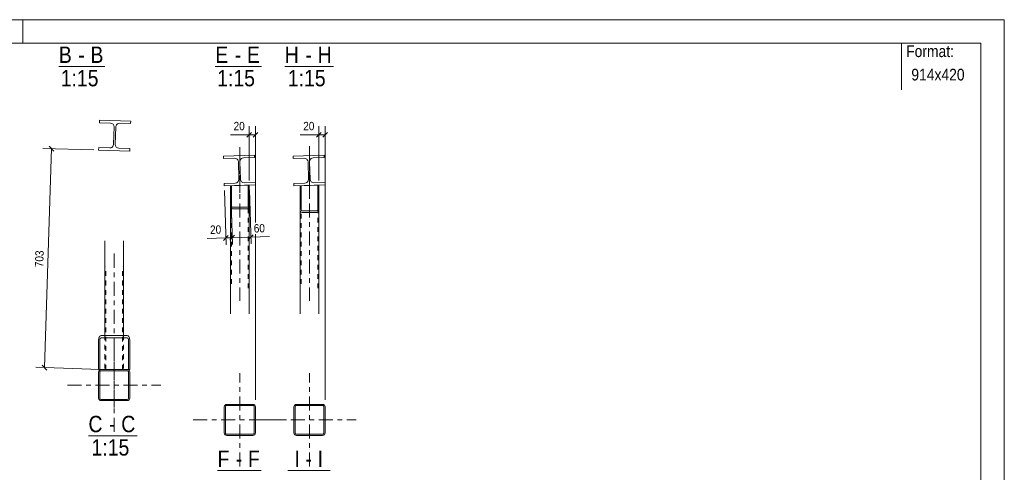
# Model space of a CAD drawing. Header units: millimetres. Extents: x 0 to 914, y 0 to 420.
# Tile 9 of 9: x 703 to 914, y 323 to 420. Entities that reach past the tile are written whole.
import ezdxf

# ---------------------------------------------------------------- set-up
doc = ezdxf.new("R2010")
doc.units = ezdxf.units.MM
for name, pattern in [('XKITLINE00', [0]), ('XKITLINE01', [4, 1, -1, 1, -1]), ('XKITLINE03', [6, 3, -1, 1, -1])]:
    doc.linetypes.add(name, pattern=pattern)
for name, color, linetype, lineweight in [('Arkusz rysunku', 3, 'Continuous', 0), ('Element', 2, 'Continuous', 0), ('Inny typ obiektu', 7, 'Continuous', 0), ('Wymiar', 4, 'Continuous', 0)]:
    doc.layers.add(name, color=color, linetype=linetype, lineweight=lineweight)
doc.styles.add('ARIAL', font='ARIAL.TTF')

msp = doc.modelspace()

# ---------------------------------------------------------------- linework, layer by layer
at = {"layer": 'Arkusz rysunku', "linetype": 'XKITLINE00', "lineweight": 0}
for p, q in [((914, 420), (0, 420)), ((704, 415), (704, 420)), ((914, 0), (914, 420)), ((909, 415), (5, 415)), ((909, 5), (909, 415))]:
    msp.add_line(p, q, dxfattribs=at)
at = {"layer": 'Element', "linetype": 'XKITLINE00', "lineweight": 0}
for p, q in [((720.39, 397.97), (720.41, 398.5)), ((720.39, 397.97), (720.41, 398.5)), ((720.41, 398.5), (727.07, 398.29)), ((720.41, 398.5), (727.07, 398.29)), ((727.07, 398.29), (727.05, 397.76)), ((727.07, 398.29), (727.05, 397.76)), ((722.76, 397.89), (720.39, 397.97)), ((722.76, 397.89), (720.39, 397.97)), ((722.76, 397.89), (723.06, 397.82)), ((722.76, 397.89), (723.06, 397.82)), ((723.41, 393.34), (723.53, 397.07)), ((723.41, 393.34), (723.53, 397.07)), ((723.48, 397.38), (723.53, 397.07)), ((723.48, 397.38), (723.53, 397.07)), ((723.75, 393.33), (723.86, 397.06)), ((723.75, 393.33), (723.86, 397.06)), ((723.86, 397.06), (723.93, 397.36)), ((723.86, 397.06), (723.93, 397.36)), ((724.38, 397.78), (724.69, 397.83)), ((724.38, 397.78), (724.69, 397.83)), ((727.05, 397.76), (724.69, 397.83)), ((727.05, 397.76), (724.69, 397.83)), ((720.21, 392.1), (720.22, 392.64)), ((720.21, 392.1), (720.22, 392.64)), ((726.87, 391.89), (720.21, 392.1)), ((726.87, 391.89), (720.21, 392.1)), ((720.22, 392.64), (722.59, 392.56)), ((720.22, 392.64), (722.59, 392.56)), ((722.9, 392.61), (722.59, 392.56)), ((722.9, 392.61), (722.59, 392.56)), ((723.41, 393.34), (723.34, 393.03)), ((723.41, 393.34), (723.34, 393.03)), ((723.8, 393.02), (723.75, 393.33)), ((723.8, 393.02), (723.75, 393.33)), ((724.52, 392.5), (724.22, 392.57)), ((724.52, 392.5), (724.22, 392.57)), ((724.52, 392.5), (726.89, 392.43)), ((724.52, 392.5), (726.89, 392.43)), ((726.89, 392.43), (726.87, 391.89)), ((726.89, 392.43), (726.87, 391.89)), ((746.9, 390.83), (753.56, 391.04)), ((746.9, 390.83), (753.56, 391.04)), ((746.92, 390.3), (746.9, 390.83)), ((746.92, 390.3), (746.9, 390.83)), ((746.92, 390.3), (749.28, 390.38)), ((746.92, 390.3), (749.28, 390.38)), ((749.28, 390.38), (749.59, 390.32)), ((749.28, 390.38), (749.59, 390.32)), ((750.04, 389.91), (750.11, 389.6)), ((750.04, 389.91), (750.11, 389.6)), ((750.44, 389.61), (750.49, 389.92)), ((750.44, 389.61), (750.49, 389.92)), ((750.91, 390.37), (751.21, 390.44)), ((750.91, 390.37), (751.21, 390.44)), ((753.58, 390.51), (751.21, 390.44)), ((753.58, 390.51), (751.21, 390.44)), ((753.56, 391.04), (753.58, 390.51)), ((753.56, 391.04), (753.58, 390.51)), ((761.8, 390.83), (768.46, 391.04)), ((761.8, 390.83), (768.46, 391.04)), ((761.82, 390.3), (761.8, 390.83)), ((761.82, 390.3), (761.8, 390.83)), ((761.82, 390.3), (764.18, 390.38)), ((761.82, 390.3), (764.18, 390.38)), ((764.18, 390.38), (764.49, 390.32)), ((764.18, 390.38), (764.49, 390.32)), ((764.94, 389.91), (765.01, 389.6)), ((764.94, 389.91), (765.01, 389.6)), ((765.34, 389.61), (765.39, 389.92)), ((765.34, 389.61), (765.39, 389.92)), ((765.81, 390.37), (766.11, 390.44)), ((765.81, 390.37), (766.11, 390.44)), ((768.48, 390.51), (766.11, 390.44)), ((768.48, 390.51), (766.11, 390.44)), ((768.46, 391.04), (768.48, 390.51)), ((768.46, 391.04), (768.48, 390.51)), ((750.22, 385.87), (750.11, 389.6)), ((750.22, 385.87), (750.11, 389.6)), ((750.56, 385.88), (750.44, 389.61)), ((750.56, 385.88), (750.44, 389.61)), ((765.12, 385.87), (765.01, 389.6)), ((765.12, 385.87), (765.01, 389.6)), ((765.46, 385.88), (765.34, 389.61)), ((765.46, 385.88), (765.34, 389.61)), ((750.22, 385.87), (750.17, 385.56)), ((750.22, 385.87), (750.17, 385.56)), ((750.63, 385.58), (750.56, 385.88)), ((750.63, 385.58), (750.56, 385.88)), ((765.12, 385.87), (765.07, 385.56)), ((765.12, 385.87), (765.07, 385.56)), ((765.53, 385.58), (765.46, 385.88)), ((765.53, 385.58), (765.46, 385.88)), ((747.08, 384.97), (749.45, 385.04)), ((747.08, 384.97), (749.45, 385.04)), ((747.1, 384.44), (747.08, 384.97)), ((747.1, 384.44), (747.08, 384.97)), ((753.76, 384.65), (747.1, 384.44)), ((753.76, 384.65), (747.1, 384.44)), ((748.43, 384.48), (748.63, 384.49)), ((748.43, 384.48), (748.63, 384.49)), ((748.43, 380.22), (748.43, 384.48)), ((748.43, 380.22), (748.43, 384.48)), ((748.63, 384.49), (748.63, 380.22)), ((748.63, 380.22), (748.63, 384.49)), ((749.75, 385.12), (749.45, 385.04)), ((749.75, 385.12), (749.45, 385.04)), ((751.38, 385.11), (751.07, 385.16)), ((751.38, 385.11), (751.07, 385.16)), ((751.38, 385.11), (753.75, 385.18)), ((751.38, 385.11), (753.75, 385.18)), ((752.43, 384.6), (752.23, 384.6)), ((752.23, 384.6), (752.23, 380.22)), ((752.43, 384.6), (752.23, 384.6)), ((752.23, 380.22), (752.23, 384.6)), ((752.43, 380.22), (752.43, 384.6)), ((752.43, 380.22), (752.43, 384.6)), ((753.75, 385.18), (753.76, 384.65)), ((753.75, 385.18), (753.76, 384.65)), ((761.98, 384.97), (764.35, 385.04)), ((761.98, 384.97), (764.35, 385.04)), ((762, 384.44), (761.98, 384.97)), ((762, 384.44), (761.98, 384.97)), ((768.66, 384.65), (762, 384.44)), ((768.66, 384.65), (762, 384.44)), ((763.53, 384.49), (763.33, 384.48)), ((763.33, 384.48), (763.53, 384.49)), ((763.33, 379.5), (763.33, 384.48)), ((763.33, 379.5), (763.33, 384.48)), ((763.53, 384.49), (763.53, 379.5)), ((763.53, 379.5), (763.53, 384.49)), ((764.65, 385.12), (764.35, 385.04)), ((764.65, 385.12), (764.35, 385.04)), ((766.28, 385.11), (765.97, 385.16)), ((766.28, 385.11), (765.97, 385.16)), ((766.28, 385.11), (768.65, 385.18)), ((766.28, 385.11), (768.65, 385.18)), ((767.33, 384.6), (767.13, 384.6)), ((767.13, 384.6), (767.13, 379.5)), ((767.33, 384.6), (767.13, 384.6)), ((767.13, 379.5), (767.13, 384.6)), ((767.33, 379.5), (767.33, 384.6)), ((767.33, 379.5), (767.33, 384.6)), ((768.65, 385.18), (768.66, 384.65)), ((768.65, 385.18), (768.66, 384.65)), ((748.43, 380.22), (748.46, 379.96)), ((748.43, 380.22), (748.46, 379.96)), ((748.43, 380.22), (748.43, 357.07)), ((748.65, 380.09), (748.63, 380.22)), ((748.65, 380.09), (748.63, 380.22)), ((748.69, 379.98), (748.65, 380.09)), ((748.69, 379.98), (748.65, 380.09)), ((748.68, 379.58), (748.83, 379.53)), ((748.68, 379.58), (748.83, 379.53)), ((748.75, 379.9), (748.69, 379.98)), ((748.75, 379.9), (748.69, 379.98)), ((748.83, 379.88), (748.75, 379.9)), ((748.83, 379.88), (748.75, 379.9)), ((748.83, 379.88), (752.03, 379.88)), ((748.83, 379.88), (752.03, 379.88)), ((748.83, 379.53), (752.03, 379.53)), ((748.83, 379.53), (752.03, 379.53)), ((752.11, 379.9), (752.03, 379.88)), ((752.11, 379.9), (752.03, 379.88)), ((752.03, 379.53), (752.18, 379.58)), ((752.03, 379.53), (752.18, 379.58)), ((752.17, 379.98), (752.11, 379.9)), ((752.17, 379.98), (752.11, 379.9)), ((752.22, 380.09), (752.17, 379.98)), ((752.22, 380.09), (752.17, 379.98)), ((752.23, 380.22), (752.22, 380.09)), ((752.23, 380.22), (752.22, 380.09)), ((752.4, 379.96), (752.43, 380.22)), ((752.4, 379.96), (752.43, 380.22)), ((752.43, 380.22), (752.43, 357.07)), ((763.33, 379.5), (763.36, 379.22)), ((763.33, 379.5), (763.36, 379.22)), ((763.33, 379.49), (763.33, 357.07)), ((763.55, 379.36), (763.53, 379.5)), ((763.55, 379.36), (763.53, 379.5)), ((763.59, 379.24), (763.55, 379.36)), ((763.59, 379.24), (763.55, 379.36)), ((763.65, 379.16), (763.59, 379.24)), ((763.65, 379.16), (763.59, 379.24)), ((767.07, 379.24), (767.01, 379.16)), ((767.07, 379.24), (767.01, 379.16)), ((767.12, 379.36), (767.07, 379.24)), ((767.12, 379.36), (767.07, 379.24)), ((767.13, 379.5), (767.12, 379.36)), ((767.13, 379.5), (767.12, 379.36)), ((767.3, 379.22), (767.33, 379.5)), ((767.3, 379.22), (767.33, 379.5)), ((767.33, 379.5), (767.33, 357.07)), ((763.58, 378.82), (763.73, 378.76)), ((763.58, 378.82), (763.73, 378.76)), ((763.73, 379.13), (763.65, 379.16)), ((763.73, 379.13), (763.65, 379.16)), ((763.73, 379.13), (766.93, 379.13)), ((763.73, 379.13), (766.93, 379.13)), ((763.73, 378.76), (766.93, 378.76)), ((763.73, 378.76), (766.93, 378.76)), ((767.01, 379.16), (766.93, 379.13)), ((767.01, 379.16), (766.93, 379.13)), ((766.93, 378.76), (767.08, 378.82)), ((766.93, 378.76), (767.08, 378.82)), ((721.54, 372.71), (721.54, 352.41)), ((725.54, 372.71), (725.54, 352.41)), ((720.74, 352.41), (720.53, 352.34)), ((720.74, 352.41), (720.53, 352.34)), ((720.55, 351.8), (720.64, 351.9)), ((720.55, 351.8), (720.64, 351.9)), ((720.64, 351.9), (720.74, 351.93)), ((720.64, 351.9), (720.74, 351.93)), ((720.74, 352.41), (726.34, 352.41)), ((720.74, 352.41), (726.34, 352.41)), ((720.74, 351.93), (726.34, 351.93)), ((720.74, 351.93), (726.34, 351.93)), ((726.54, 352.34), (726.34, 352.41)), ((726.54, 352.34), (726.34, 352.41)), ((726.34, 351.93), (726.44, 351.9)), ((726.34, 351.93), (726.44, 351.9)), ((726.44, 351.9), (726.53, 351.8)), ((726.44, 351.9), (726.53, 351.8)), ((720.24, 351.82), (720.2, 351.46)), ((720.24, 351.82), (720.2, 351.46)), ((720.2, 345.17), (720.2, 351.46)), ((720.2, 351.46), (720.2, 345.17)), ((720.47, 351.46), (720.49, 351.64)), ((720.47, 351.46), (720.49, 351.64)), ((720.47, 351.46), (720.47, 345.17)), ((720.47, 345.17), (720.47, 351.46)), ((720.49, 351.64), (720.55, 351.8)), ((720.49, 351.64), (720.55, 351.8)), ((726.53, 351.8), (726.58, 351.64)), ((726.53, 351.8), (726.58, 351.64)), ((726.58, 351.64), (726.6, 351.46)), ((726.58, 351.64), (726.6, 351.46)), ((726.6, 351.46), (726.6, 345.17)), ((726.6, 345.17), (726.6, 351.46)), ((726.87, 351.46), (726.83, 351.82)), ((726.87, 351.46), (726.83, 351.82)), ((726.87, 345.17), (726.87, 351.46)), ((726.87, 345.17), (726.87, 351.46)), ((720.2, 345.17), (720.74, 345.17)), ((720.2, 345.17), (720.47, 345.17)), ((720.25, 344.84), (720.21, 344.64)), ((720.25, 344.84), (720.21, 344.64)), ((720.21, 339.04), (720.21, 344.64)), ((720.21, 339.04), (720.21, 344.64)), ((720.47, 344.64), (720.49, 344.74)), ((720.47, 344.64), (720.49, 344.74)), ((720.47, 339.04), (720.47, 344.64)), ((720.47, 339.04), (720.47, 344.64)), ((720.49, 344.74), (720.55, 344.82)), ((720.49, 344.74), (720.55, 344.82)), ((720.74, 345.17), (720.54, 345.13)), ((720.74, 345.17), (720.54, 345.13)), ((720.55, 344.82), (720.64, 344.88)), ((720.55, 344.82), (720.64, 344.88)), ((720.64, 344.88), (720.74, 344.9)), ((720.64, 344.88), (720.74, 344.9)), ((720.74, 345.17), (726.34, 345.17)), ((720.74, 345.17), (726.34, 345.17)), ((720.74, 344.9), (726.34, 344.9)), ((720.74, 344.9), (726.34, 344.9)), ((726.53, 345.17), (726.34, 345.17)), ((726.54, 345.13), (726.34, 345.17)), ((726.54, 345.13), (726.34, 345.17)), ((726.34, 344.9), (726.44, 344.88)), ((726.34, 344.9), (726.44, 344.88)), ((726.44, 344.88), (726.53, 344.82)), ((726.44, 344.88), (726.53, 344.82)), ((726.58, 345.17), (726.53, 345.17)), ((726.53, 344.82), (726.59, 344.74)), ((726.53, 344.82), (726.59, 344.74)), ((726.58, 345.17), (726.6, 345.17)), ((726.59, 344.74), (726.61, 344.64)), ((726.59, 344.74), (726.61, 344.64)), ((726.6, 345.17), (726.87, 345.17)), ((726.6, 345.17), (726.87, 345.17)), ((726.61, 339.04), (726.61, 344.64)), ((726.61, 339.04), (726.61, 344.64)), ((726.87, 344.64), (726.83, 344.84)), ((726.87, 344.64), (726.83, 344.84)), ((726.87, 339.04), (726.87, 344.64)), ((726.87, 339.04), (726.87, 344.64)), ((720.21, 339.04), (720.25, 338.83)), ((720.21, 339.04), (720.25, 338.83)), ((720.49, 338.93), (720.47, 339.04)), ((720.49, 338.93), (720.47, 339.04)), ((720.55, 338.85), (720.49, 338.93)), ((720.55, 338.85), (720.49, 338.93)), ((720.54, 338.54), (720.74, 338.5)), ((720.54, 338.54), (720.74, 338.5)), ((720.64, 338.79), (720.55, 338.85)), ((720.64, 338.79), (720.55, 338.85)), ((720.74, 338.77), (720.64, 338.79)), ((720.74, 338.77), (720.64, 338.79)), ((720.74, 338.77), (726.34, 338.77)), ((720.74, 338.77), (726.34, 338.77)), ((720.74, 338.5), (726.34, 338.5)), ((720.74, 338.5), (726.34, 338.5)), ((726.44, 338.79), (726.34, 338.77)), ((726.44, 338.79), (726.34, 338.77)), ((726.34, 338.5), (726.54, 338.54)), ((726.34, 338.5), (726.54, 338.54)), ((726.53, 338.85), (726.44, 338.79)), ((726.53, 338.85), (726.44, 338.79)), ((726.59, 338.93), (726.53, 338.85)), ((726.59, 338.93), (726.53, 338.85)), ((726.61, 339.04), (726.59, 338.93)), ((726.61, 339.04), (726.59, 338.93)), ((726.83, 338.83), (726.87, 339.04)), ((726.83, 338.83), (726.87, 339.04)), ((747.14, 337.38), (747.09, 337.18)), ((747.14, 337.38), (747.09, 337.18)), ((747.09, 331.58), (747.09, 337.18)), ((747.09, 331.58), (747.09, 337.18)), ((747.36, 337.18), (747.38, 337.28)), ((747.36, 337.18), (747.38, 337.28)), ((747.36, 331.58), (747.36, 337.18)), ((747.36, 331.58), (747.36, 337.18)), ((747.38, 337.28), (747.44, 337.37)), ((747.38, 337.28), (747.44, 337.37)), ((747.63, 337.71), (747.42, 337.67)), ((747.63, 337.71), (747.42, 337.67)), ((747.44, 337.37), (747.53, 337.43)), ((747.44, 337.37), (747.53, 337.43)), ((747.53, 337.43), (747.63, 337.45)), ((747.53, 337.43), (747.63, 337.45)), ((747.63, 337.71), (753.23, 337.71)), ((747.63, 337.71), (753.23, 337.71)), ((747.63, 337.45), (753.23, 337.45)), ((747.63, 337.45), (753.23, 337.45)), ((753.43, 337.67), (753.23, 337.71)), ((753.43, 337.67), (753.23, 337.71)), ((753.23, 337.45), (753.33, 337.43)), ((753.23, 337.45), (753.33, 337.43)), ((753.33, 337.43), (753.42, 337.37)), ((753.33, 337.43), (753.42, 337.37)), ((753.42, 337.37), (753.47, 337.28)), ((753.42, 337.37), (753.47, 337.28)), ((753.47, 337.28), (753.49, 337.18)), ((753.47, 337.28), (753.49, 337.18)), ((753.49, 331.58), (753.49, 337.18)), ((753.49, 331.58), (753.49, 337.18)), ((753.76, 337.18), (753.72, 337.38)), ((753.76, 337.18), (753.72, 337.38)), ((753.76, 331.58), (753.76, 337.18)), ((753.76, 331.58), (753.76, 337.18)), ((762.04, 337.38), (761.99, 337.18)), ((762.04, 337.38), (761.99, 337.18)), ((761.99, 331.58), (761.99, 337.18)), ((761.99, 331.58), (761.99, 337.18)), ((762.26, 337.18), (762.28, 337.28)), ((762.26, 337.18), (762.28, 337.28)), ((762.26, 331.58), (762.26, 337.18)), ((762.26, 331.58), (762.26, 337.18)), ((762.28, 337.28), (762.34, 337.37)), ((762.28, 337.28), (762.34, 337.37)), ((762.53, 337.71), (762.32, 337.67)), ((762.53, 337.71), (762.32, 337.67)), ((762.34, 337.37), (762.43, 337.43)), ((762.34, 337.37), (762.43, 337.43)), ((762.43, 337.43), (762.53, 337.45)), ((762.43, 337.43), (762.53, 337.45)), ((762.53, 337.71), (768.13, 337.71)), ((762.53, 337.71), (768.13, 337.71)), ((762.53, 337.45), (768.13, 337.45)), ((762.53, 337.45), (768.13, 337.45)), ((768.33, 337.67), (768.13, 337.71)), ((768.33, 337.67), (768.13, 337.71)), ((768.13, 337.45), (768.23, 337.43)), ((768.13, 337.45), (768.23, 337.43)), ((768.23, 337.43), (768.32, 337.37)), ((768.23, 337.43), (768.32, 337.37)), ((768.32, 337.37), (768.37, 337.28)), ((768.32, 337.37), (768.37, 337.28)), ((768.37, 337.28), (768.39, 337.18)), ((768.37, 337.28), (768.39, 337.18)), ((768.39, 331.58), (768.39, 337.18)), ((768.39, 331.58), (768.39, 337.18)), ((768.66, 337.18), (768.62, 337.38)), ((768.66, 337.18), (768.62, 337.38)), ((768.66, 331.58), (768.66, 337.18)), ((768.66, 331.58), (768.66, 337.18)), ((747.09, 331.58), (747.14, 331.38)), ((747.09, 331.58), (747.14, 331.38)), ((747.38, 331.48), (747.36, 331.58)), ((747.38, 331.48), (747.36, 331.58)), ((747.44, 331.39), (747.38, 331.48)), ((747.44, 331.39), (747.38, 331.48)), ((747.42, 331.09), (747.63, 331.05)), ((747.42, 331.09), (747.63, 331.05)), ((747.53, 331.33), (747.44, 331.39)), ((747.53, 331.33), (747.44, 331.39)), ((747.63, 331.31), (747.53, 331.33)), ((747.63, 331.31), (747.53, 331.33)), ((747.63, 331.31), (753.23, 331.31)), ((747.63, 331.31), (753.23, 331.31)), ((747.63, 331.05), (753.23, 331.05)), ((747.63, 331.05), (753.23, 331.05)), ((753.33, 331.33), (753.23, 331.31)), ((753.33, 331.33), (753.23, 331.31)), ((753.23, 331.05), (753.43, 331.09)), ((753.23, 331.05), (753.43, 331.09)), ((753.42, 331.39), (753.33, 331.33)), ((753.42, 331.39), (753.33, 331.33)), ((753.47, 331.48), (753.42, 331.39)), ((753.47, 331.48), (753.42, 331.39)), ((753.49, 331.58), (753.47, 331.48)), ((753.49, 331.58), (753.47, 331.48)), ((753.72, 331.38), (753.76, 331.58)), ((753.72, 331.38), (753.76, 331.58)), ((761.99, 331.58), (762.04, 331.38)), ((761.99, 331.58), (762.04, 331.38)), ((762.28, 331.48), (762.26, 331.58)), ((762.28, 331.48), (762.26, 331.58)), ((762.34, 331.39), (762.28, 331.48)), ((762.34, 331.39), (762.28, 331.48)), ((762.32, 331.09), (762.53, 331.05)), ((762.32, 331.09), (762.53, 331.05)), ((762.43, 331.33), (762.34, 331.39)), ((762.43, 331.33), (762.34, 331.39)), ((762.53, 331.31), (762.43, 331.33)), ((762.53, 331.31), (762.43, 331.33)), ((762.53, 331.31), (768.13, 331.31)), ((762.53, 331.31), (768.13, 331.31)), ((762.53, 331.05), (768.13, 331.05)), ((762.53, 331.05), (768.13, 331.05)), ((768.23, 331.33), (768.13, 331.31)), ((768.23, 331.33), (768.13, 331.31)), ((768.13, 331.05), (768.33, 331.09)), ((768.13, 331.05), (768.33, 331.09)), ((768.32, 331.39), (768.23, 331.33)), ((768.32, 331.39), (768.23, 331.33)), ((768.37, 331.48), (768.32, 331.39)), ((768.37, 331.48), (768.32, 331.39)), ((768.39, 331.58), (768.37, 331.48)), ((768.39, 331.58), (768.37, 331.48)), ((768.62, 331.38), (768.66, 331.58)), ((768.62, 331.38), (768.66, 331.58))]:
    msp.add_line(p, q, dxfattribs=at)
at = {"layer": 'Element', "linetype": 'XKITLINE03', "lineweight": 0}
for p, q in [((723.64, 395.2), (723.64, 395.2)), ((750.43, 382.99), (750.43, 392.7)), ((750.43, 392.7), (750.43, 359.83)), ((765.33, 382.43), (765.33, 392.92)), ((765.33, 392.7), (765.33, 359.83)), ((750.33, 387.74), (750.33, 387.74)), ((765.23, 387.74), (765.23, 387.74)), ((723.54, 369.95), (723.54, 337.02)), ((723.54, 331.84), (723.54, 351.84)), ((723.54, 346.5), (723.54, 336.92)), ((750.43, 324.38), (750.43, 344.38)), ((765.33, 324.38), (765.33, 344.38)), ((713.54, 341.84), (733.54, 341.84)), ((740.43, 334.38), (760.43, 334.38)), ((755.33, 334.38), (775.33, 334.38))]:
    msp.add_line(p, q, dxfattribs=at)
at = {"layer": 'Element', "linetype": 'XKITLINE01', "lineweight": 0}
for p, q in [((752.43, 384.6), (748.43, 384.48)), ((748.43, 384.48), (748.43, 380.22)), ((748.63, 384.49), (752.23, 384.6)), ((748.65, 384.49), (748.63, 384.49)), ((748.63, 384.49), (748.63, 362.59)), ((752.23, 362.59), (752.23, 384.6)), ((752.43, 384.6), (752.43, 380.22)), ((767.33, 384.6), (763.33, 384.48)), ((763.33, 384.48), (763.33, 379.49)), ((763.53, 384.49), (763.53, 362.59)), ((763.53, 384.49), (763.55, 384.49)), ((763.55, 384.49), (763.53, 384.49)), ((763.55, 384.49), (767.13, 384.6)), ((763.55, 384.49), (763.59, 384.49)), ((767.13, 362.59), (767.13, 384.6)), ((767.33, 384.6), (767.33, 379.5)), ((721.74, 345.17), (721.74, 367.18)), ((725.34, 345.17), (725.34, 367.18)), ((721.54, 352.41), (721.54, 345.17)), ((725.54, 352.41), (725.54, 345.17)), ((726.34, 345.17), (720.74, 345.17)), ((721.54, 345.17), (725.54, 345.17)), ((726.54, 345.17), (726.53, 345.17)), ((726.54, 345.17), (726.58, 345.17)), ((726.58, 345.17), (726.6, 345.17))]:
    msp.add_line(p, q, dxfattribs=at)
at = {"layer": 'Element', "linetype": 'XKITLINE00', "lineweight": 0}
for centre, radius, start, end in [((722.73, 397.09), 0.8, 20.7018, 65.7018), ((722.73, 397.09), 0.8, 20.7018, 65.7018), ((724.66, 397.03), 0.8, 110.7018, 155.7018), ((724.66, 397.03), 0.8, 110.7018, 155.7018), ((722.61, 393.36), 0.8, 290.7018, 335.7018), ((722.61, 393.36), 0.8, 290.7018, 335.7018), ((724.55, 393.3), 0.8, 200.7018, 245.7018), ((724.55, 393.3), 0.8, 200.7018, 245.7018), ((749.31, 389.58), 0.8, 24.2982, 69.2982), ((749.31, 389.58), 0.8, 24.2982, 69.2982), ((751.24, 389.64), 0.8, 114.2982, 159.2982), ((751.24, 389.64), 0.8, 114.2982, 159.2982), ((764.21, 389.58), 0.8, 24.2982, 69.2982), ((764.21, 389.58), 0.8, 24.2982, 69.2982), ((766.14, 389.64), 0.8, 114.2982, 159.2982), ((766.14, 389.64), 0.8, 114.2982, 159.2982), ((749.42, 385.84), 0.8, 294.2982, 339.2982), ((749.42, 385.84), 0.8, 294.2982, 339.2982), ((751.36, 385.91), 0.8, 204.2982, 249.2982), ((751.36, 385.91), 0.8, 204.2982, 249.2982), ((764.32, 385.84), 0.8, 294.2982, 339.2982), ((764.32, 385.84), 0.8, 294.2982, 339.2982), ((766.26, 385.91), 0.8, 204.2982, 249.2982), ((766.26, 385.91), 0.8, 204.2982, 249.2982), ((749.09, 380.07), 0.639, 190.3094, 229.8267), ((749.09, 380.07), 0.639, 190.3094, 229.8267), ((751.77, 380.07), 0.639, 310.174, 349.6914), ((751.77, 380.07), 0.639, 310.174, 349.6914), ((764.04, 379.33), 0.687, 189.4086, 227.8088), ((764.04, 379.33), 0.687, 189.4086, 227.8088), ((766.62, 379.33), 0.687, 312.1918, 350.5921), ((766.62, 379.33), 0.687, 312.1918, 350.5921), ((721.11, 351.67), 0.878, 131.014, 170.075), ((721.11, 351.67), 0.878, 131.014, 170.075), ((725.97, 351.67), 0.878, 9.925, 48.9862), ((725.97, 351.67), 0.878, 9.925, 48.9862), ((720.74, 344.64), 0.533, 112.5, 157.5), ((720.74, 344.64), 0.533, 112.5, 157.5), ((726.34, 344.64), 0.533, 22.5, 67.5), ((726.34, 344.64), 0.533, 22.5, 67.5), ((720.74, 339.04), 0.533, 202.5, 247.5), ((720.74, 339.04), 0.533, 202.5, 247.5), ((726.34, 339.04), 0.533, 292.5, 337.5), ((726.34, 339.04), 0.533, 292.5, 337.5), ((747.63, 337.18), 0.533, 112.5, 157.5), ((747.63, 337.18), 0.533, 112.5, 157.5), ((753.23, 337.18), 0.533, 22.5, 67.5), ((753.23, 337.18), 0.533, 22.5, 67.5), ((762.53, 337.18), 0.533, 112.5, 157.5), ((762.53, 337.18), 0.533, 112.5, 157.5), ((768.13, 337.18), 0.533, 22.5, 67.5), ((768.13, 337.18), 0.533, 22.5, 67.5), ((747.63, 331.58), 0.533, 202.5, 247.5), ((747.63, 331.58), 0.533, 202.5, 247.5), ((753.23, 331.58), 0.533, 292.5, 337.5), ((753.23, 331.58), 0.533, 292.5, 337.5), ((762.53, 331.58), 0.533, 202.5, 247.5), ((762.53, 331.58), 0.533, 202.5, 247.5), ((768.13, 331.58), 0.533, 292.5, 337.5), ((768.13, 331.58), 0.533, 292.5, 337.5)]:
    msp.add_arc(centre, radius, start, end, dxfattribs=at)
at = {"layer": 'Inny typ obiektu', "linetype": 'XKITLINE00', "lineweight": 0}
for p, q in [((892, 415), (892, 405)), ((711.69, 410), (721.57, 410)), ((745.17, 410), (755.06, 410)), ((760.03, 410), (770.43, 410)), ((718.03, 331), (728.42, 331)), ((745.65, 323.55), (755.01, 323.55)), ((760.69, 323.55), (769.77, 323.55))]:
    msp.add_line(p, q, dxfattribs=at)
at = {"layer": 'Wymiar', "linetype": 'XKITLINE00', "lineweight": 0}
for p, q in [((752.43, 385.6), (752.43, 397.24)), ((753.76, 376.63), (753.76, 397.24)), ((767.33, 385.6), (767.33, 397.24)), ((768.66, 338.71), (768.66, 397.24)), ((752.43, 395.38), (748.41, 395.38)), ((752.43, 395.38), (748.41, 395.38)), ((752.94, 395.89), (751.92, 394.87)), ((752.43, 395.38), (753.76, 395.38)), ((754.27, 395.89), (753.25, 394.87)), ((767.33, 395.38), (763.31, 395.38)), ((767.33, 395.38), (763.31, 395.38)), ((767.84, 395.89), (766.82, 394.87)), ((767.33, 395.38), (768.66, 395.38)), ((769.17, 395.89), (768.15, 394.87)), ((719.21, 392.13), (708.26, 392.48)), ((708.65, 345.57), (710.12, 392.42)), ((709.63, 392.94), (710.61, 391.89)), ((748.46, 383.48), (748.83, 371.91)), ((748.46, 383.48), (748.83, 371.91)), ((752.46, 383.61), (752.83, 372.03)), ((747.13, 383.44), (747.49, 371.87)), ((747.45, 373.31), (743.43, 373.18)), ((747.45, 373.31), (743.43, 373.18)), ((747.94, 373.83), (746.96, 372.78)), ((747.45, 373.31), (748.78, 373.35)), ((749.27, 373.87), (748.29, 372.82)), ((749.27, 373.87), (748.29, 372.82)), ((748.78, 373.35), (752.78, 373.47)), ((753.27, 374), (752.29, 372.95)), ((752.78, 373.47), (756.8, 373.6)), ((752.78, 373.47), (756.8, 373.6)), ((753.76, 338.71), (753.76, 374.1)), ((720.54, 345.2), (706.79, 345.63)), ((708.16, 346.1), (709.14, 345.05))]:
    msp.add_line(p, q, dxfattribs=at)

# ---------------------------------------------------------------- texts
at = {"layer": 'Inny typ obiektu', "style": 'ARIAL', "width": 0.85}
for s, height, p in [('B', 3.5, (711.69, 410.75)), ('B', 3.5, (718.46, 410.75)), ('E', 3.5, (745.17, 410.75)), ('E', 3.5, (751.94, 410.75)), ('H', 3.5, (760.03, 410.75)), ('H', 3.5, (767.06, 410.75)), ('Format:', 2.5, (893, 412)), ('-', 3.5, (715.85, 410.75)), ('-', 3.5, (749.34, 410.75)), ('-', 3.5, (764.45, 410.75)), ('1:15', 3.5, (712.09, 405.75)), ('1:15', 3.5, (745.57, 405.75)), ('1:15', 3.5, (760.69, 405.75)), ('914x420', 2.5, (894.11, 407)), ('C', 3.5, (718.03, 331.75)), ('C', 3.5, (725.05, 331.75)), ('-', 3.5, (722.45, 331.75)), ('1:15', 3.5, (718.69, 326.75)), ('F', 3.5, (745.65, 324.3)), ('F', 3.5, (752.16, 324.3)), ('I', 3.5, (762.11, 324.3)), ('I', 3.5, (767.06, 324.3)), ('-', 3.5, (749.55, 324.3)), ('-', 3.5, (764.45, 324.3))]:
    msp.add_text(s, height=height, dxfattribs=at).set_placement(p)
at = {"layer": 'Wymiar', "style": 'ARIAL', "width": 0.85}
for p in [(749.09, 396.34), (763.99, 396.34)]:
    msp.add_text('20', height=1.8, dxfattribs=at).set_placement(p)
for s, rotation, p in [('20', 1.7991, (744.08, 374.16)), ('60', 1.7991, (753.43, 374.45)), ('703', 88.2011, (708.36, 367.03))]:
    msp.add_text(s, height=1.8, rotation=rotation, dxfattribs=at).set_placement(p)

doc.saveas('drawing.dxf')
